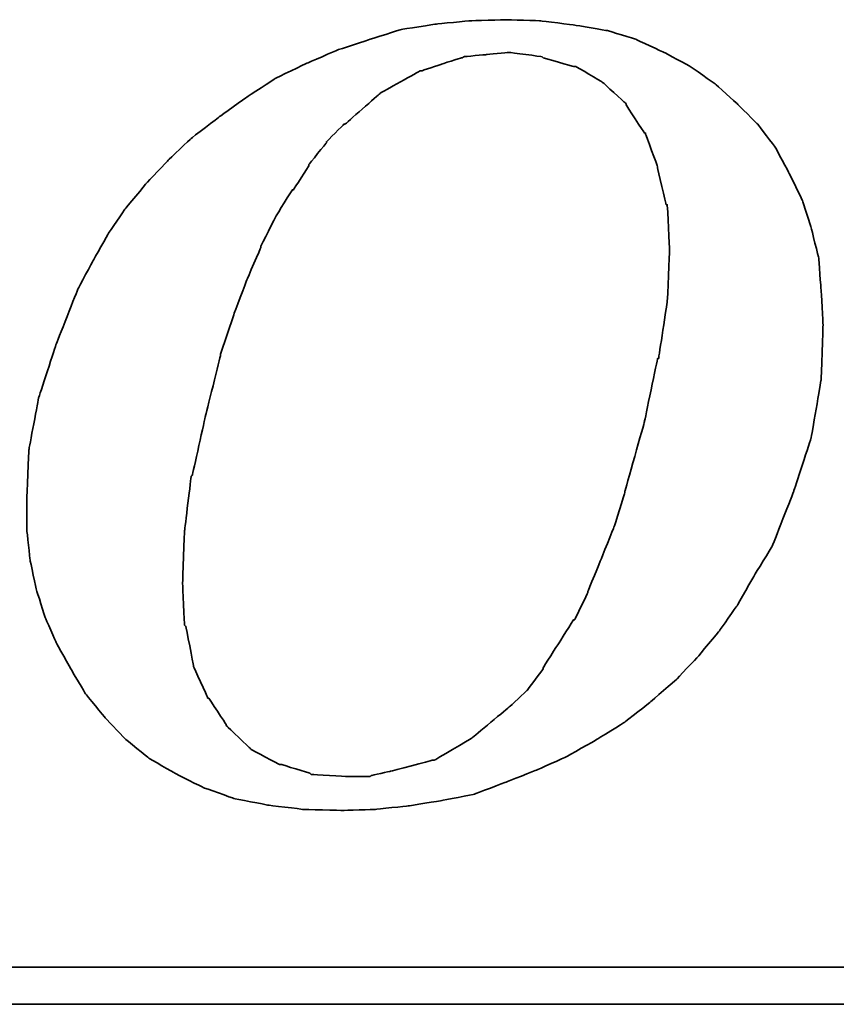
# Model space of a CAD drawing. Header units: millimetres. Extents: x 732 to 1015, y 96 to 192.
# Tile 43 of 53: x 943.101 to 943.881, y 122.049 to 122.989. Entities that reach past the tile are written whole.
import ezdxf

# ---------------------------------------------------------------- set-up
doc = ezdxf.new("R2010")
doc.units = ezdxf.units.MM
doc.header["$LTSCALE"] = 0.15
doc.layers.add('DIM', color=4, linetype='CONTINUOUS')
doc.layers.add('layer 1', color=7, linetype='CONTINUOUS')

# ---------------------------------------------------------------- blocks, each defined once
blk = doc.blocks.new('TBI MOTION logo(完整正式版)')
at = {"layer": 'layer 1', "color": 22, "lineweight": 35}
for points, knots in [([(35.79625, -6.98375), (35.79625, -6.98375), (36.23125, -7.43875), (36.23125, -7.43875), (36.23125, -7.43875), (36.23125, -7.43875), (36.75625, -7.87125), (36.75625, -7.87125), (36.75625, -7.87125), (36.75625, -7.87125), (37.33125, -8.20375), (37.33125, -8.20375), (37.33125, -8.20375), (37.33125, -8.20375), (37.95625, -8.51875), (37.95625, -8.51875), (37.95625, -8.51875), (37.95625, -8.51875), (38.62625, -8.75875), (38.62625, -8.75875), (38.62625, -8.75875), (38.62625, -8.75875), (39.37125, -8.90375), (39.37125, -8.90375), (39.37125, -8.90375), (39.37125, -8.90375), (40.14125, -8.99875), (40.14125, -8.99875), (40.14125, -8.99875), (40.14125, -8.99875), (41.02625, -9.02375), (41.02625, -9.02375), (41.02625, -9.02375), (41.02625, -9.02375), (41.74625, -8.99875), (41.74625, -8.99875), (41.74625, -8.99875), (41.74625, -8.99875), (42.46625, -8.92375), (42.46625, -8.92375), (42.46625, -8.92375), (42.46625, -8.92375), (43.21125, -8.80625), (43.21125, -8.80625), (43.21125, -8.80625), (43.21125, -8.80625), (43.93125, -8.66375), (43.93125, -8.66375), (43.93125, -8.66375), (43.93125, -8.66375), (44.62625, -8.39875), (44.62625, -8.39875), (44.62625, -8.39875), (44.62625, -8.39875), (45.29625, -8.13375), (45.29625, -8.13375), (45.29625, -8.13375), (45.29625, -8.13375), (45.94625, -7.84375), (45.94625, -7.84375), (45.94625, -7.84375), (45.94625, -7.84375), (46.61625, -7.46375), (46.61625, -7.46375), (46.61625, -7.46375), (46.61625, -7.46375), (47.24125, -7.07875), (47.24125, -7.07875), (47.24125, -7.07875), (47.24125, -7.07875), (47.81625, -6.62375), (47.81625, -6.62375), (47.81625, -6.62375), (47.81625, -6.62375), (48.36875, -6.14375), (48.36875, -6.14375), (48.36875, -6.14375), (48.36875, -6.14375), (48.84625, -5.64125), (48.84625, -5.64125), (48.84625, -5.64125), (48.84625, -5.64125), (49.32625, -5.06375), (49.32625, -5.06375), (49.32625, -5.06375), (49.32625, -5.06375), (49.71125, -4.51374), (49.71125, -4.51374), (49.71125, -4.51374), (49.71125, -4.51374), (50.09625, -3.83874), (50.09625, -3.83874), (50.09625, -3.83874), (50.09625, -3.83874), (50.48125, -3.21374), (50.48125, -3.21374), (50.48125, -3.21374), (50.48125, -3.21374), (50.96125, -1.99125), (50.96125, -1.99125), (50.96125, -1.99125), (50.96125, -1.99125), (51.34375, -0.81875), (51.34375, -0.81875), (51.34375, -0.81875), (51.34375, -0.81875), (51.56125, 0.45624), (51.56125, 0.45624), (51.56125, 0.45624), (51.56125, 0.45624), (51.60625, 1.67624), (51.60625, 1.67624), (51.60625, 1.67624), (51.60625, 1.67624), (51.56125, 2.44625), (51.56125, 2.44625), (51.56125, 2.44625), (51.56125, 2.44625), (51.51125, 3.14125), (51.51125, 3.14125), (51.51125, 3.14125), (51.51125, 3.14125), (51.34375, 3.81125), (51.34375, 3.81125), (51.34375, 3.81125), (51.34375, 3.81125), (51.15125, 4.41125), (51.15125, 4.41125), (51.15125, 4.41125), (51.15125, 4.41125), (50.86125, 5.01125), (50.86125, 5.01125), (50.86125, 5.01125), (50.86125, 5.01125), (50.55125, 5.58875), (50.55125, 5.58875), (50.55125, 5.58875), (50.55125, 5.58875), (50.16625, 6.09125), (50.16625, 6.09125), (50.16625, 6.09125), (50.16625, 6.09125), (49.71125, 6.54875), (49.71125, 6.54875), (49.71125, 6.54875), (49.71125, 6.54875), (49.23125, 6.98125), (49.23125, 6.98125), (49.23125, 6.98125), (49.23125, 6.98125), (48.67875, 7.36625), (48.67875, 7.36625), (48.67875, 7.36625), (48.67875, 7.36625), (48.10375, 7.67625), (48.10375, 7.67625), (48.10375, 7.67625), (48.10375, 7.67625), (47.48125, 7.96375), (47.48125, 7.96375), (47.48125, 7.96375), (47.48125, 7.96375), (46.85625, 8.15625), (46.85625, 8.15625), (46.85625, 8.15625), (46.85625, 8.15625), (46.13625, 8.27624), (46.13625, 8.27624), (46.13625, 8.27624), (46.13625, 8.27624), (45.39125, 8.37125), (45.39125, 8.37125), (45.39125, 8.37125), (45.39125, 8.37125), (44.62625, 8.39624), (44.62625, 8.39624), (44.62625, 8.39624), (44.62625, 8.39624), (43.83625, 8.37125), (43.83625, 8.37125), (43.83625, 8.37125), (43.83625, 8.37125), (43.09125, 8.30125), (43.09125, 8.30125), (43.09125, 8.30125), (43.09125, 8.30125), (42.32125, 8.18125), (42.32125, 8.18125), (42.32125, 8.18125), (42.32125, 8.18125), (41.62875, 7.96375), (41.62875, 7.96375), (41.62875, 7.96375), (41.62875, 7.96375), (40.90625, 7.72625), (40.90625, 7.72625), (40.90625, 7.72625), (40.90625, 7.72625), (40.23624, 7.43625), (40.23624, 7.43625), (40.23624, 7.43625), (40.23624, 7.43625), (39.54124, 7.10125), (39.54124, 7.10125), (39.54124, 7.10125), (39.54124, 7.10125), (38.91625, 6.69125), (38.91625, 6.69125), (38.91625, 6.69125), (38.91625, 6.69125), (38.31625, 6.26125), (38.31625, 6.26125), (38.31625, 6.26125), (38.31625, 6.26125), (37.69125, 5.78125), (37.69125, 5.78125), (37.69125, 5.78125), (37.69125, 5.78125), (37.18625, 5.30125), (37.18625, 5.30125), (37.18625, 5.30125), (37.18625, 5.30125), (36.70625, 4.79624), (36.70625, 4.79624), (36.70625, 4.79624), (36.70625, 4.79624), (36.23125, 4.22125), (36.23125, 4.22125), (36.23125, 4.22125), (36.23125, 4.22125), (35.87124, 3.69375), (35.87124, 3.69375), (35.87124, 3.69375), (35.87124, 3.69375), (35.53125, 3.09125), (35.53125, 3.09125), (35.53125, 3.09125), (35.53125, 3.09125), (35.19875, 2.47125), (35.19875, 2.47125), (35.19875, 2.47125), (35.19875, 2.47125), (34.71625, 1.24625), (34.71625, 1.24625), (34.71625, 1.24625), (34.71625, 1.24625), (34.33125, 0.06874), (34.33125, 0.06874), (34.33125, 0.06874), (34.33125, 0.06874), (34.11625, -1.07875), (34.11625, -1.07875), (34.11625, -1.07875), (34.11625, -1.07875), (34.07125, -2.15875), (34.07125, -2.15875), (34.07125, -2.15875), (34.07125, -2.15875), (34.07125, -2.85375), (34.07125, -2.85375), (34.07125, -2.85375), (34.07125, -2.85375), (34.14125, -3.50375), (34.14125, -3.50375), (34.14125, -3.50375), (34.14125, -3.50375), (34.28625, -4.17375), (34.28625, -4.17375), (34.28625, -4.17375), (34.28625, -4.17375), (34.47625, -4.77624), (34.47625, -4.77624), (34.47625, -4.77624), (34.47625, -4.77624), (34.71625, -5.32625), (34.71625, -5.32625), (34.71625, -5.32625), (34.71625, -5.32625), (35.05375, -5.92875), (35.05375, -5.92875), (35.05375, -5.92875), (35.05375, -5.92875), (35.36375, -6.45375), (35.36375, -6.45375), (35.36375, -6.45375), (35.36375, -6.45375), (35.79625, -6.98375), (35.79625, -6.98375)], [0, 0, 0, 0, 0.01388889, 0.01388889, 0.01388889, 0.0138889, 0.02777778, 0.02777778, 0.02777778, 0.02777779, 0.04166667, 0.04166667, 0.04166667, 0.04166668, 0.05555556, 0.05555556, 0.05555556, 0.05555557, 0.06944444, 0.06944444, 0.06944444, 0.06944445, 0.08333333, 0.08333333, 0.08333333, 0.08333334, 0.09722222, 0.09722222, 0.09722222, 0.09722223, 0.11111111, 0.11111111, 0.11111111, 0.11111112, 0.125, 0.125, 0.125, 0.12500001, 0.13888889, 0.13888889, 0.13888889, 0.1388889, 0.15277778, 0.15277778, 0.15277778, 0.15277779, 0.16666667, 0.16666667, 0.16666667, 0.16666668, 0.18055556, 0.18055556, 0.18055556, 0.18055557, 0.19444444, 0.19444444, 0.19444444, 0.19444445, 0.20833333, 0.20833333, 0.20833333, 0.20833334, 0.22222222, 0.22222222, 0.22222222, 0.22222223, 0.23611111, 0.23611111, 0.23611111, 0.23611112, 0.25, 0.25, 0.25, 0.25000001, 0.26388889, 0.26388889, 0.26388889, 0.2638889, 0.27777778, 0.27777778, 0.27777778, 0.27777779, 0.29166667, 0.29166667, 0.29166667, 0.29166668, 0.30555556, 0.30555556, 0.30555556, 0.30555557, 0.31944444, 0.31944444, 0.31944444, 0.31944445, 0.33333333, 0.33333333, 0.33333333, 0.33333334, 0.34722222, 0.34722222, 0.34722222, 0.34722223, 0.36111111, 0.36111111, 0.36111111, 0.36111112, 0.375, 0.375, 0.375, 0.37500001, 0.38888889, 0.38888889, 0.38888889, 0.3888889, 0.40277778, 0.40277778, 0.40277778, 0.40277779, 0.41666667, 0.41666667, 0.41666667, 0.41666668, 0.43055556, 0.43055556, 0.43055556, 0.43055557, 0.44444444, 0.44444444, 0.44444444, 0.44444445, 0.45833333, 0.45833333, 0.45833333, 0.45833334, 0.47222222, 0.47222222, 0.47222222, 0.47222223, 0.48611111, 0.48611111, 0.48611111, 0.48611112, 0.5, 0.5, 0.5, 0.50000001, 0.51388889, 0.51388889, 0.51388889, 0.5138889, 0.52777778, 0.52777778, 0.52777778, 0.52777779, 0.54166667, 0.54166667, 0.54166667, 0.54166668, 0.55555556, 0.55555556, 0.55555556, 0.55555557, 0.56944444, 0.56944444, 0.56944444, 0.56944445, 0.58333333, 0.58333333, 0.58333333, 0.58333334, 0.59722222, 0.59722222, 0.59722222, 0.59722223, 0.61111111, 0.61111111, 0.61111111, 0.61111112, 0.625, 0.625, 0.625, 0.62500001, 0.63888889, 0.63888889, 0.63888889, 0.6388889, 0.65277778, 0.65277778, 0.65277778, 0.65277779, 0.66666667, 0.66666667, 0.66666667, 0.66666668, 0.68055556, 0.68055556, 0.68055556, 0.68055557, 0.69444444, 0.69444444, 0.69444444, 0.69444445, 0.70833333, 0.70833333, 0.70833333, 0.70833334, 0.72222222, 0.72222222, 0.72222222, 0.72222223, 0.73611111, 0.73611111, 0.73611111, 0.73611112, 0.75, 0.75, 0.75, 0.75000001, 0.76388889, 0.76388889, 0.76388889, 0.7638889, 0.77777778, 0.77777778, 0.77777778, 0.77777779, 0.79166667, 0.79166667, 0.79166667, 0.79166668, 0.80555556, 0.80555556, 0.80555556, 0.80555557, 0.81944444, 0.81944444, 0.81944444, 0.81944445, 0.83333333, 0.83333333, 0.83333333, 0.83333334, 0.84722222, 0.84722222, 0.84722222, 0.84722223, 0.86111111, 0.86111111, 0.86111111, 0.86111112, 0.875, 0.875, 0.875, 0.87500001, 0.88888889, 0.88888889, 0.88888889, 0.8888889, 0.90277778, 0.90277778, 0.90277778, 0.90277779, 0.91666667, 0.91666667, 0.91666667, 0.91666668, 0.93055556, 0.93055556, 0.93055556, 0.93055557, 0.94444444, 0.94444444, 0.94444444, 0.94444445, 0.95833333, 0.95833333, 0.95833333, 0.95833334, 0.97222222, 0.97222222, 0.97222222, 0.97222223, 0.98611111, 0.98611111, 0.98611111, 0.98611112, 1, 1, 1, 1]), ([(38.33875, 1.03124), (38.33875, 1.03124), (38.62625, 1.89625), (38.62625, 1.89625), (38.62625, 1.89625), (38.62625, 1.89625), (38.91625, 2.66375), (38.91625, 2.66375), (38.91625, 2.66375), (38.91625, 2.66375), (39.22625, 3.38125), (39.22625, 3.38125), (39.22625, 3.38125), (39.22625, 3.38125), (39.22625, 3.40624), (39.22625, 3.40624), (39.22625, 3.40624), (39.22625, 3.40624), (39.56124, 4.07624), (39.56124, 4.07624), (39.56124, 4.07624), (39.56124, 4.07624), (39.92125, 4.65125), (39.92125, 4.65125), (39.92125, 4.65125), (39.92125, 4.65125), (39.94625, 4.65125), (39.94625, 4.65125), (39.94625, 4.65125), (39.94625, 4.65125), (40.28125, 5.17875), (40.28125, 5.17875), (40.28125, 5.17875), (40.28125, 5.17875), (40.28125, 5.20375), (40.28125, 5.20375), (40.28125, 5.20375), (40.28125, 5.20375), (40.66875, 5.68625), (40.66875, 5.68625), (40.66875, 5.68625), (40.66875, 5.68625), (40.66875, 5.70625), (40.66875, 5.70625), (40.66875, 5.70625), (40.66875, 5.70625), (41.05124, 6.09125), (41.05124, 6.09125), (41.05124, 6.09125), (41.05124, 6.09125), (41.07625, 6.09125), (41.07625, 6.09125), (41.07625, 6.09125), (41.07625, 6.09125), (41.84125, 6.76625), (41.84125, 6.76625), (41.84125, 6.76625), (41.84125, 6.76625), (41.86625, 6.78625), (41.86625, 6.78625), (41.86625, 6.78625), (41.86625, 6.78625), (42.73125, 7.26624), (42.73125, 7.26624), (42.73125, 7.26624), (42.73125, 7.26624), (42.75625, 7.26624), (42.75625, 7.26624), (42.75625, 7.26624), (42.75625, 7.26624), (43.18625, 7.41125), (43.18625, 7.41125), (43.18625, 7.41125), (43.18625, 7.41125), (43.64125, 7.55625), (43.64125, 7.55625), (43.64125, 7.55625), (43.64125, 7.55625), (43.66625, 7.55625), (43.66625, 7.55625), (43.66625, 7.55625), (43.66625, 7.55625), (43.69125, 7.58124), (43.69125, 7.58124), (43.69125, 7.58124), (43.69125, 7.58124), (44.19125, 7.62625), (44.19125, 7.62625), (44.19125, 7.62625), (44.19125, 7.62625), (44.67125, 7.67625), (44.67125, 7.67625), (44.67125, 7.67625), (44.67125, 7.67625), (44.69625, 7.67625), (44.69625, 7.67625), (44.69625, 7.67625), (44.69625, 7.67625), (45.41875, 7.58124), (45.41875, 7.58124), (45.41875, 7.58124), (45.41875, 7.58124), (45.44125, 7.55625), (45.44125, 7.55625), (45.44125, 7.55625), (45.44125, 7.55625), (46.11125, 7.36625), (46.11125, 7.36625), (46.11125, 7.36625), (46.11125, 7.36625), (46.13625, 7.36625), (46.13625, 7.36625), (46.13625, 7.36625), (46.13625, 7.36625), (46.15875, 7.36625), (46.15875, 7.36625), (46.15875, 7.36625), (46.15875, 7.36625), (46.73625, 7.02624), (46.73625, 7.02624), (46.73625, 7.02624), (46.73625, 7.02624), (46.76125, 7.00624), (46.76125, 7.00624), (46.76125, 7.00624), (46.76125, 7.00624), (47.24125, 6.57124), (47.24125, 6.57124), (47.24125, 6.57124), (47.24125, 6.57124), (47.26625, 6.54875), (47.26625, 6.54875), (47.26625, 6.54875), (47.26625, 6.54875), (47.26625, 6.52375), (47.26625, 6.52375), (47.26625, 6.52375), (47.26625, 6.52375), (47.67375, 5.89875), (47.67375, 5.89875), (47.67375, 5.89875), (47.67375, 5.89875), (47.69625, 5.89875), (47.69625, 5.89875), (47.69625, 5.89875), (47.69625, 5.89875), (47.69625, 5.87625), (47.69625, 5.87625), (47.69625, 5.87625), (47.69625, 5.87625), (47.96125, 5.15625), (47.96125, 5.15625), (47.96125, 5.15625), (47.96125, 5.15625), (47.96125, 5.13125), (47.96125, 5.13125), (47.96125, 5.13125), (47.96125, 5.13125), (48.15125, 4.31875), (48.15125, 4.31875), (48.15125, 4.31875), (48.15125, 4.31875), (48.17625, 4.31875), (48.17625, 4.31875), (48.17625, 4.31875), (48.17625, 4.31875), (48.17625, 4.29125), (48.17625, 4.29125), (48.17625, 4.29125), (48.17625, 4.29125), (48.22625, 3.33125), (48.22625, 3.33125), (48.22625, 3.33125), (48.22625, 3.33125), (48.22625, 3.30875), (48.22625, 3.30875), (48.22625, 3.30875), (48.22625, 3.30875), (48.17625, 2.20624), (48.17625, 2.20624), (48.17625, 2.20624), (48.17625, 2.20624), (48.17625, 2.18124), (48.17625, 2.18124), (48.17625, 2.18124), (48.17625, 2.18124), (47.98375, 0.93624), (47.98375, 0.93624), (47.98375, 0.93624), (47.98375, 0.93624), (47.96125, 0.93624), (47.96125, 0.93624), (47.96125, 0.93624), (47.96125, 0.93624), (47.67375, -0.45874), (47.67375, -0.45874), (47.67375, -0.45874), (47.67375, -0.45874), (47.24125, -1.99125), (47.24125, -1.99125), (47.24125, -1.99125), (47.24125, -1.99125), (47.24125, -2.01874), (47.24125, -2.01874), (47.24125, -2.01874), (47.24125, -2.01874), (47.00125, -2.78375), (47.00125, -2.78375), (47.00125, -2.78375), (47.00125, -2.78375), (46.71125, -3.50375), (46.71125, -3.50375), (46.71125, -3.50375), (46.71125, -3.50375), (46.42625, -4.19875), (46.42625, -4.19875), (46.42625, -4.19875), (46.42625, -4.19875), (46.42625, -4.22375), (46.42625, -4.22375), (46.42625, -4.22375), (46.42625, -4.22375), (46.13625, -4.82374), (46.13625, -4.82374), (46.13625, -4.82374), (46.13625, -4.82374), (46.11125, -4.82374), (46.11125, -4.82374), (46.11125, -4.82374), (46.11125, -4.82374), (45.77625, -5.35125), (45.77625, -5.35125), (45.77625, -5.35125), (45.77625, -5.35125), (45.44125, -5.87875), (45.44125, -5.87875), (45.44125, -5.87875), (45.44125, -5.87875), (45.44125, -5.90375), (45.44125, -5.90375), (45.44125, -5.90375), (45.44125, -5.90375), (45.10625, -6.35875), (45.10625, -6.35875), (45.10625, -6.35875), (45.10625, -6.35875), (45.08125, -6.38375), (45.08125, -6.38375), (45.08125, -6.38375), (45.08125, -6.38375), (44.69625, -6.74375), (44.69625, -6.74375), (44.69625, -6.74375), (44.69625, -6.74375), (43.88375, -7.41625), (43.88375, -7.41625), (43.88375, -7.41625), (43.88375, -7.41625), (43.85625, -7.43875), (43.85625, -7.43875), (43.85625, -7.43875), (43.85625, -7.43875), (43.04125, -7.91875), (43.04125, -7.91875), (43.04125, -7.91875), (43.04125, -7.91875), (43.01625, -7.91875), (43.01625, -7.91875), (43.01625, -7.91875), (43.01625, -7.91875), (42.99625, -7.91875), (42.99625, -7.91875), (42.99625, -7.91875), (42.99625, -7.91875), (42.08125, -8.15875), (42.08125, -8.15875), (42.08125, -8.15875), (42.08125, -8.15875), (41.65125, -8.25625), (41.65125, -8.25625), (41.65125, -8.25625), (41.65125, -8.25625), (41.62875, -8.27875), (41.62875, -8.27875), (41.62875, -8.27875), (41.62875, -8.27875), (41.60125, -8.27875), (41.60125, -8.27875), (41.60125, -8.27875), (41.60125, -8.27875), (41.12125, -8.27875), (41.12125, -8.27875), (41.12125, -8.27875), (41.12125, -8.27875), (40.35624, -8.23125), (40.35624, -8.23125), (40.35624, -8.23125), (40.35624, -8.23125), (40.33125, -8.23125), (40.33125, -8.23125), (40.33125, -8.23125), (40.33125, -8.23125), (40.30625, -8.20375), (40.30625, -8.20375), (40.30625, -8.20375), (40.30625, -8.20375), (39.68375, -8.01375), (39.68375, -8.01375), (39.68375, -8.01375), (39.68375, -8.01375), (39.66124, -8.01375), (39.66124, -8.01375), (39.66124, -8.01375), (39.66124, -8.01375), (39.63625, -8.01375), (39.63625, -8.01375), (39.63625, -8.01375), (39.63625, -8.01375), (39.01125, -7.67875), (39.01125, -7.67875), (39.01125, -7.67875), (39.01125, -7.67875), (38.98875, -7.65375), (38.98875, -7.65375), (38.98875, -7.65375), (38.98875, -7.65375), (38.48625, -7.17375), (38.48625, -7.17375), (38.48625, -7.17375), (38.48625, -7.17375), (38.45875, -7.14875), (38.45875, -7.14875), (38.45875, -7.14875), (38.45875, -7.14875), (38.45875, -7.12875), (38.45875, -7.12875), (38.45875, -7.12875), (38.45875, -7.12875), (38.07625, -6.54875), (38.07625, -6.54875), (38.07625, -6.54875), (38.07625, -6.54875), (38.05125, -6.54875), (38.05125, -6.54875), (38.05125, -6.54875), (38.05125, -6.54875), (38.05125, -6.52875), (38.05125, -6.52875), (38.05125, -6.52875), (38.05125, -6.52875), (37.74125, -5.85375), (37.74125, -5.85375), (37.74125, -5.85375), (37.74125, -5.85375), (37.74125, -5.82875), (37.74125, -5.82875), (37.74125, -5.82875), (37.74125, -5.82875), (37.57375, -4.96875), (37.57375, -4.96875), (37.57375, -4.96875), (37.57375, -4.96875), (37.54625, -4.94375), (37.54625, -4.94375), (37.54625, -4.94375), (37.54625, -4.94375), (37.50125, -4.03375), (37.50125, -4.03375), (37.50125, -4.03375), (37.50125, -4.03375), (37.50125, -4.00875), (37.50125, -4.00875), (37.50125, -4.00875), (37.50125, -4.00875), (37.54625, -2.85375), (37.54625, -2.85375), (37.54625, -2.85375), (37.54625, -2.85375), (37.69125, -1.65875), (37.69125, -1.65875), (37.69125, -1.65875), (37.69125, -1.65875), (37.71624, -1.63375), (37.71624, -1.63375), (37.71624, -1.63375), (37.71624, -1.63375), (38.00375, -0.33875), (38.00375, -0.33875), (38.00375, -0.33875), (38.00375, -0.33875), (38.33875, 1.00624), (38.33875, 1.00624), (38.33875, 1.00624), (38.33875, 1.00624), (38.33875, 1.03124), (38.33875, 1.03124)], [0, 0, 0, 0, 0.01010101, 0.01010101, 0.01010101, 0.01010102, 0.02020202, 0.02020202, 0.02020202, 0.02020203, 0.03030303, 0.03030303, 0.03030303, 0.03030304, 0.04040404, 0.04040404, 0.04040404, 0.04040405, 0.05050505, 0.05050505, 0.05050505, 0.05050506, 0.06060606, 0.06060606, 0.06060606, 0.06060607, 0.07070707, 0.07070707, 0.07070707, 0.07070708, 0.08080808, 0.08080808, 0.08080808, 0.08080809, 0.09090909, 0.09090909, 0.09090909, 0.0909091, 0.1010101, 0.1010101, 0.1010101, 0.10101011, 0.11111111, 0.11111111, 0.11111111, 0.11111112, 0.12121212, 0.12121212, 0.12121212, 0.12121213, 0.13131313, 0.13131313, 0.13131313, 0.13131314, 0.14141414, 0.14141414, 0.14141414, 0.14141415, 0.15151515, 0.15151515, 0.15151515, 0.15151516, 0.16161616, 0.16161616, 0.16161616, 0.16161617, 0.17171717, 0.17171717, 0.17171717, 0.17171718, 0.18181818, 0.18181818, 0.18181818, 0.18181819, 0.19191919, 0.19191919, 0.19191919, 0.1919192, 0.2020202, 0.2020202, 0.2020202, 0.20202021, 0.21212121, 0.21212121, 0.21212121, 0.21212122, 0.22222222, 0.22222222, 0.22222222, 0.22222223, 0.23232323, 0.23232323, 0.23232323, 0.23232324, 0.24242424, 0.24242424, 0.24242424, 0.24242425, 0.25252525, 0.25252525, 0.25252525, 0.25252526, 0.26262626, 0.26262626, 0.26262626, 0.26262627, 0.27272727, 0.27272727, 0.27272727, 0.27272728, 0.28282828, 0.28282828, 0.28282828, 0.28282829, 0.29292929, 0.29292929, 0.29292929, 0.2929293, 0.3030303, 0.3030303, 0.3030303, 0.30303031, 0.31313131, 0.31313131, 0.31313131, 0.31313132, 0.32323232, 0.32323232, 0.32323232, 0.32323233, 0.33333333, 0.33333333, 0.33333333, 0.33333334, 0.34343434, 0.34343434, 0.34343434, 0.34343435, 0.35353535, 0.35353535, 0.35353535, 0.35353536, 0.36363636, 0.36363636, 0.36363636, 0.36363637, 0.37373737, 0.37373737, 0.37373737, 0.37373738, 0.38383838, 0.38383838, 0.38383838, 0.38383839, 0.39393939, 0.39393939, 0.39393939, 0.3939394, 0.4040404, 0.4040404, 0.4040404, 0.40404041, 0.41414141, 0.41414141, 0.41414141, 0.41414142, 0.42424242, 0.42424242, 0.42424242, 0.42424243, 0.43434343, 0.43434343, 0.43434343, 0.43434344, 0.44444444, 0.44444444, 0.44444444, 0.44444445, 0.45454545, 0.45454545, 0.45454545, 0.45454546, 0.46464646, 0.46464646, 0.46464646, 0.46464647, 0.47474747, 0.47474747, 0.47474747, 0.47474748, 0.48484848, 0.48484848, 0.48484848, 0.48484849, 0.49494949, 0.49494949, 0.49494949, 0.4949495, 0.50505051, 0.50505051, 0.50505051, 0.50505052, 0.51515152, 0.51515152, 0.51515152, 0.51515153, 0.52525253, 0.52525253, 0.52525253, 0.52525254, 0.53535354, 0.53535354, 0.53535354, 0.53535355, 0.54545455, 0.54545455, 0.54545455, 0.54545456, 0.55555556, 0.55555556, 0.55555556, 0.55555557, 0.56565657, 0.56565657, 0.56565657, 0.56565658, 0.57575758, 0.57575758, 0.57575758, 0.57575759, 0.58585859, 0.58585859, 0.58585859, 0.5858586, 0.5959596, 0.5959596, 0.5959596, 0.59595961, 0.60606061, 0.60606061, 0.60606061, 0.60606062, 0.61616162, 0.61616162, 0.61616162, 0.61616163, 0.62626263, 0.62626263, 0.62626263, 0.62626264, 0.63636364, 0.63636364, 0.63636364, 0.63636365, 0.64646465, 0.64646465, 0.64646465, 0.64646466, 0.65656566, 0.65656566, 0.65656566, 0.65656567, 0.66666667, 0.66666667, 0.66666667, 0.66666668, 0.67676768, 0.67676768, 0.67676768, 0.67676769, 0.68686869, 0.68686869, 0.68686869, 0.6868687, 0.6969697, 0.6969697, 0.6969697, 0.69696971, 0.70707071, 0.70707071, 0.70707071, 0.70707072, 0.71717172, 0.71717172, 0.71717172, 0.71717173, 0.72727273, 0.72727273, 0.72727273, 0.72727274, 0.73737374, 0.73737374, 0.73737374, 0.73737375, 0.74747475, 0.74747475, 0.74747475, 0.74747476, 0.75757576, 0.75757576, 0.75757576, 0.75757577, 0.76767677, 0.76767677, 0.76767677, 0.76767678, 0.77777778, 0.77777778, 0.77777778, 0.77777779, 0.78787879, 0.78787879, 0.78787879, 0.7878788, 0.7979798, 0.7979798, 0.7979798, 0.79797981, 0.80808081, 0.80808081, 0.80808081, 0.80808082, 0.81818182, 0.81818182, 0.81818182, 0.81818183, 0.82828283, 0.82828283, 0.82828283, 0.82828284, 0.83838384, 0.83838384, 0.83838384, 0.83838385, 0.84848485, 0.84848485, 0.84848485, 0.84848486, 0.85858586, 0.85858586, 0.85858586, 0.85858587, 0.86868687, 0.86868687, 0.86868687, 0.86868688, 0.87878788, 0.87878788, 0.87878788, 0.87878789, 0.88888889, 0.88888889, 0.88888889, 0.8888889, 0.8989899, 0.8989899, 0.8989899, 0.89898991, 0.90909091, 0.90909091, 0.90909091, 0.90909092, 0.91919192, 0.91919192, 0.91919192, 0.91919193, 0.92929293, 0.92929293, 0.92929293, 0.92929294, 0.93939394, 0.93939394, 0.93939394, 0.93939395, 0.94949495, 0.94949495, 0.94949495, 0.94949496, 0.95959596, 0.95959596, 0.95959596, 0.95959597, 0.96969697, 0.96969697, 0.96969697, 0.96969698, 0.97979798, 0.97979798, 0.97979798, 0.97979799, 0.98989899, 0.98989899, 0.98989899, 0.989899, 1, 1, 1, 1]), ([(75.90875, -9.47875), (75.90875, -9.47875), (75.90875, -12.28625), (75.90875, -12.28625), (75.90875, -12.28625), (75.90875, -12.28625), (75.90875, -12.47875), (75.90875, -12.47875), (75.90875, -12.47875), (75.90875, -12.47875), (75.71625, -12.47875), (75.71625, -12.47875), (75.71625, -12.47875), (75.71625, -12.47875), (-88.32875, -12.47875), (-88.32875, -12.47875), (-88.32875, -12.47875), (-88.32875, -12.47875), (-88.32875, -13.29375), (-88.32875, -13.29375), (-88.32875, -13.29375), (-88.32875, -13.29375), (82.89125, -13.29375), (82.89125, -13.29375), (82.89125, -13.29375), (82.89125, -13.29375), (75.90875, -9.47875), (75.90875, -9.47875)], [0, 0, 0, 0, 0.14285714, 0.14285714, 0.14285714, 0.14285715, 0.28571429, 0.28571429, 0.28571429, 0.2857143, 0.42857143, 0.42857143, 0.42857143, 0.42857144, 0.57142857, 0.57142857, 0.57142857, 0.57142858, 0.71428571, 0.71428571, 0.71428571, 0.71428572, 0.85714286, 0.85714286, 0.85714286, 0.85714287, 1, 1, 1, 1])]:
    blk.add_open_spline(points, degree=3, knots=knots, dxfattribs=at)

msp = doc.modelspace()

# ---------------------------------------------------------------- block references
at = {"layer": 'DIM', "color": 7, "xscale": 0.0433753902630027, "yscale": 0.0433753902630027, "zscale": 0.0433753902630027}
msp.add_blockref('TBI MOTION logo(完整正式版)', (941.63041, 122.62528), dxfattribs=at)

doc.saveas('drawing.dxf')
